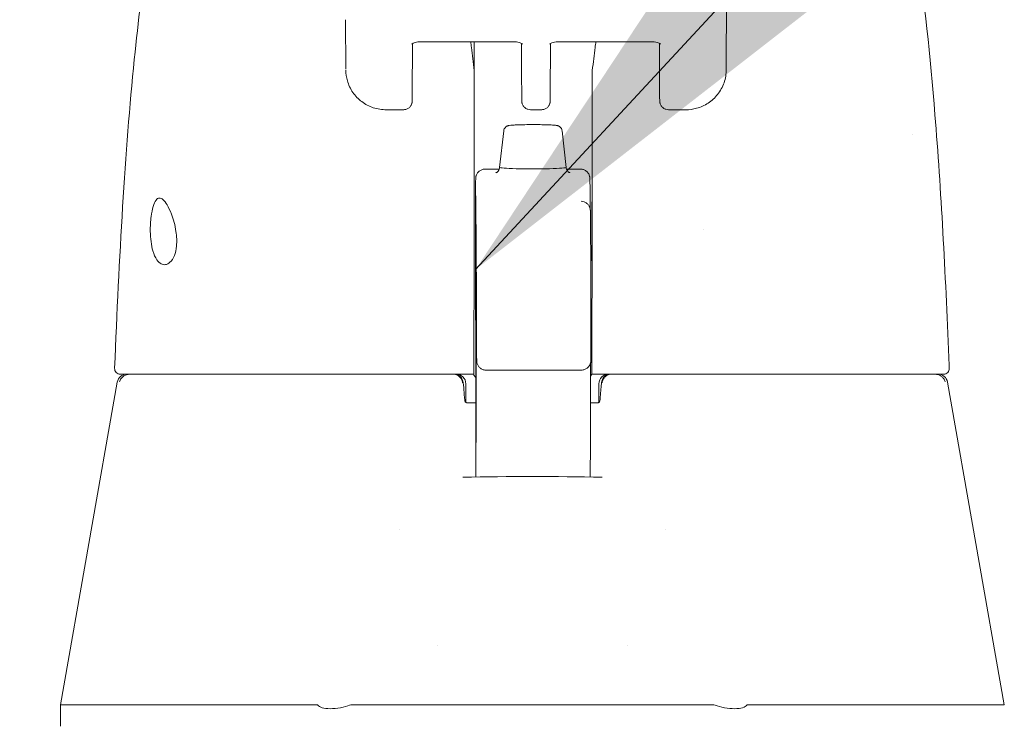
# Model space of a CAD drawing. Header units: inches. Extents: x 4 to 506, y 11 to 319.
# Tile 18 of 47: x 226.22 to 228.26, y 97.28 to 98.74. Entities that reach past the tile are written whole.
import ezdxf

# ---------------------------------------------------------------- set-up
doc = ezdxf.new("R2010")
doc.units = ezdxf.units.IN
doc.header["$LTSCALE"] = 30
doc.header["$MEASUREMENT"] = 0
for name, color, linetype, lineweight in [('Dimension (ANSI)', 7, 'Continuous', 5), ('Symbol (ANSI)', 7, 'Continuous', 5), ('Visible (ANSI)', 7, 'Continuous', 5)]:
    doc.layers.add(name, color=color, linetype=linetype, lineweight=lineweight)
doc.styles.add('ROMANS', font='romans.shx')
doc.dimstyles.new('Default (ANSI)', dxfattribs={"dimscale": 30, "dimtxt": 0.08, "dimasz": 0.098425, "dimexe": 0.125, "dimexo": 0.0625, "dimgap": 0.031496, "dimtad": 0, "dimtih": 1, "dimtoh": 1, "dimrnd": 1e-08, "dimzin": 0, "dimdsep": 46, "dimtxsty": 'ROMANS', "dimcen": 0.09, "dimdle": 0.393701, "dimclrd": 256, "dimclre": 256, "dimclrt": 256, "dimadec": 0, "dimazin": 0, "dimtfac": 1.25, "dimtofl": 0, "dimtmove": 0, "dimatfit": 3, "dimfxl": 0, "dimtolj": 1, "dimtzin": 0, "dimlwd": -1, "dimlwe": -1, "dimarcsym": 0})
doc.dimstyles.new('Default (ANSI)$7', dxfattribs={"dimscale": 30, "dimtxt": 0.08, "dimasz": 0.098425, "dimexe": 0.125, "dimexo": 0.0625, "dimgap": 0.031496, "dimtad": 0, "dimtih": 1, "dimtoh": 1, "dimrnd": 1e-08, "dimzin": 0, "dimdsep": 46, "dimtxsty": 'ROMANS', "dimcen": 0.09, "dimdle": 0.393701, "dimclrd": 256, "dimclre": 256, "dimclrt": 256, "dimadec": 0, "dimazin": 0, "dimtfac": 1.25, "dimtofl": 0, "dimtmove": 0, "dimatfit": 3, "dimfxl": 0, "dimtolj": 1, "dimtzin": 0, "dimlwd": -1, "dimlwe": -1, "dimarcsym": 0})

# ---------------------------------------------------------------- blocks, each defined once
blk = doc.blocks.new('*D29')
at = {"layer": 'Defpoints', "color": 0}
for p in [(229.7155, 105.6815), (195.278, 97.1579), (229.7155, 97.1579)]:
    blk.add_point(p, dxfattribs=at)
at = {"layer": 'Dimension (ANSI)'}
for p, q in [((195.278, 99.0329), (195.278, 109.4315)), ((229.7155, 99.0329), (229.7155, 109.4315)), ((198.2307, 105.6815), (200.6947, 105.6815)), ((226.7627, 105.6815), (224.2987, 105.6815))]:
    blk.add_line(p, q, dxfattribs=at)
for points in [[(198.2307, 106.1736), (198.2307, 105.1893), (195.278, 105.6815)], [(226.7627, 106.1736), (226.7627, 105.1893), (229.7155, 105.6815)]]:
    blk.add_solid(points, dxfattribs=at)
at = {"layer": 'Dimension (ANSI)', "insert": (212.4967, 105.6815), "char_height": 2.4, "attachment_point": 5, "style": 'ROMANS'}
blk.add_mtext('\\A1;34.44\\PDOOR WIDTH', dxfattribs=at)

msp = doc.modelspace()

# ---------------------------------------------------------------- linework, layer by layer
at = {"layer": 'Visible (ANSI)'}
for p, q in [((227.6869, 98.819), (227.6865, 98.6419)), ((226.899, 98.7443), (226.8991, 98.642)), ((227.0372, 98.6949), (227.0369, 98.5898)), ((227.0557, 98.6987), (227.2451, 98.6987)), ((227.1651, 98.6987), (227.1651, 98.6374)), ((227.2631, 98.6952), (227.2631, 98.6263)), ((227.3224, 98.5898), (227.3226, 98.6949)), ((227.3411, 98.6987), (227.5305, 98.6987)), ((227.5486, 98.6263), (227.5485, 98.6945)), ((227.0184, 98.558), (226.9831, 98.558)), ((227.2817, 98.558), (227.3038, 98.558)), ((227.6025, 98.558), (227.5672, 98.558)), ((227.2261, 98.5147), (227.2175, 98.4387)), ((227.3466, 98.5147), (227.3553, 98.4387)), ((227.1877, 98.4354), (227.217, 98.4354)), ((227.3557, 98.4354), (227.3845, 98.4354)), ((227.4042, 98.4162), (227.405, 98.391)), ((227.1679, 98.2278), (227.1682, 98.0173)), ((227.1898, 98.0195), (227.3866, 98.0195)), ((227.408, 98.0112), (227.4086, 98.0112)), ((226.4266, 97.9949), (226.3089, 97.3275)), ((227.1475, 97.9915), (227.1475, 97.9532)), ((227.423, 97.9915), (227.423, 97.9532)), ((228.1439, 97.9949), (228.2616, 97.3275)), ((227.1682, 97.9521), (227.1494, 97.9521)), ((227.4211, 97.9521), (227.4053, 97.9521)), ((227.1682, 97.9247), (227.1682, 97.8792)), ((227.4052, 97.8693), (227.4051, 97.7983)), ((227.0097, 97.6904), (227.0097, 97.6904)), ((227.5608, 97.6904), (227.5608, 97.6904)), ((227.0884, 97.4506), (227.0884, 97.4506)), ((227.4821, 97.4506), (227.4821, 97.4506)), ((226.3089, 97.2828), (226.3089, 97.3275)), ((226.3481, 97.3275), (226.8396, 97.3275)), ((226.9128, 97.3275), (227.6577, 97.3275)), ((227.7309, 97.3275), (228.2225, 97.3275))]:
    msp.add_line(p, q, dxfattribs=at)
for centre, radius, start, end in [((226.4328, 98.023), 0.0118, 177.7242, 270), ((228.136, 98.023), 0.0118, 270, 2.2758), ((226.4459, 97.9915), 0.0197, 90.0001, 170), ((227.1227, 97.9915), 0.0197, 4.9119, 90), ((227.1278, 97.9915), 0.0197, 0, 90), ((227.4427, 97.9915), 0.0197, 90, 180), ((227.4478, 97.9915), 0.0197, 90, 175.0881), ((228.1246, 97.9915), 0.0197, 10, 90)]:
    msp.add_arc(centre, radius, start, end, dxfattribs=at)
for centre, major_axis, ratio, start_param, end_param in [((227.1225, 98.6355), (-0.0425, -0.0035), 0.669542, 3.085614, 3.161581), ((227.1662, 97.2563), (0.0001, 1.6849), 0.001243, 0.609956, 0.646633), ((227.4104, 97.2562), (0, -1.6849), 0.001294, 3.751549, 3.788225), ((227.4517, 98.6355), (-0.0425, 0.0034), 0.669773, 6.258798, 6.334759), ((227.165, 98.585), (0, -0.0201), 0.001273, 3.788231, 4.444303), ((227.4091, 98.585), (0, 0.0201), 0.001274, 0.646638, 1.302711), ((227.1643, 98.7363), (0, 0.5512), 0.001274, 3.554684, 4.444304), ((227.4084, 98.7363), (0, 0.5512), 0.001274, 3.554684, 4.444304), ((227.2864, 98.4387), (-0.0689, 0), 0.042782, 6.278319, 9.429644), ((227.6404, 98.3065), (0, 0.061), 0.001274, 1.508926, 1.509277), ((227.1646, 98.2131), (0, -0.0201), 0.001269, 3.554683, 4.318922), ((227.4087, 98.2131), (0, 0.0201), 0.001278, 0.413091, 1.177333), ((227.1478, 97.9313), (-0.0983, 1.1448), 0.000167, 1.516693, 1.533906), ((227.1244, 97.9718), (0.0196, 0.0017), 0.017406, 6.283182, 6.298323), ((227.4461, 97.9718), (-0.0196, 0.0017), 0.017406, 6.268048, 6.283203), ((227.149, 97.9639), (0, -0.0118), 0.79344, 6.283114, 6.283147), ((226.8578, 96.874), (-0.0182, 0.4534), 0.057705, 6.212037, 6.280865), ((226.8578, 96.874), (0.0567, 0.4533), 0.172345, 0.021557, 0.090385), ((227.7127, 96.874), (-0.0567, 0.4533), 0.172345, 6.1928, 6.261628), ((227.7127, 96.874), (0.0182, 0.4534), 0.057705, 0.002321, 0.071149)]:
    msp.add_ellipse(centre, major_axis=major_axis, ratio=ratio, start_param=start_param, end_param=end_param, dxfattribs=at)
for centre, major_axis in [((227.168, 98.3065), (0, 0.0738)), ((227.4082, 98.3065), (0, -0.061))]:
    msp.add_ellipse(centre, major_axis=major_axis, ratio=0.001274, dxfattribs=at)
for points, knots in [([(226.421, 98.0235), (226.4303, 98.2527), (226.4425, 98.4714), (226.4698, 98.7422), (226.4791, 98.8182), (226.4911, 98.8901)], [0, 0, 0, 0, 1.850891, 1.850891, 2.630245, 2.630245, 2.630245, 2.630245]), ([(228.0793, 98.8895), (228.0965, 98.7846), (228.1083, 98.6705), (228.1307, 98.3929), (228.1397, 98.2226), (228.1469, 98.0456)], [0, 0, 0, 0, 1.138918, 1.138918, 2.574106, 2.574106, 2.574106, 2.574106]), ([(227.0357, 98.6939), (227.0357, 98.6939), (227.0357, 98.6939), (227.0358, 98.6941), (227.0362, 98.6943), (227.0373, 98.695), (227.038, 98.6954), (227.0401, 98.6963), (227.0415, 98.6968), (227.0447, 98.6976), (227.0466, 98.698), (227.0508, 98.6986), (227.0531, 98.6987), (227.0555, 98.6987), (227.0556, 98.6987), (227.0557, 98.6987)], [6.740092, 6.740092, 6.740092, 6.740092, 6.793779, 6.793779, 6.96813, 6.96813, 7.15411, 7.15411, 7.362553, 7.362553, 7.594077, 7.594077, 7.842143, 7.842143, 7.853982, 7.853982, 7.853982, 7.853982]), ([(227.1649, 98.6395), (227.1631, 98.6559), (227.1612, 98.6717), (227.1588, 98.6909), (227.1583, 98.6948), (227.1578, 98.6987)], [-0.4388751, -0.4388751, -0.4388751, -0.4388751, -0.2194373, -0.2194373, -0.1616613, -0.1616613, -0.1616613, -0.1616613]), ([(227.2651, 98.694), (227.2651, 98.694), (227.265, 98.694), (227.2649, 98.6941), (227.2646, 98.6944), (227.2635, 98.695), (227.2627, 98.6954), (227.2606, 98.6963), (227.2592, 98.6968), (227.256, 98.6976), (227.2541, 98.698), (227.25, 98.6986), (227.2477, 98.6987), (227.2453, 98.6987), (227.2452, 98.6987), (227.2451, 98.6987)], [3.601441, 3.601441, 3.601441, 3.601441, 3.653835, 3.653835, 3.828176, 3.828176, 4.014016, 4.014016, 4.222282, 4.222282, 4.453653, 4.453653, 4.701633, 4.701633, 4.712389, 4.712389, 4.712389, 4.712389]), ([(227.3411, 98.6987), (227.3388, 98.6987), (227.3364, 98.6986), (227.332, 98.698), (227.33, 98.6976), (227.3265, 98.6967), (227.3251, 98.6961), (227.3229, 98.6952), (227.3222, 98.6947), (227.3213, 98.6941), (227.3211, 98.6939), (227.3211, 98.6939)], [4.712389, 4.712389, 4.712389, 4.712389, 4.966699, 4.966699, 5.215035, 5.215035, 5.445494, 5.445494, 5.649809, 5.649809, 5.826279, 5.826279, 5.826279, 5.826279]), ([(227.4166, 98.6987), (227.4161, 98.6948), (227.4156, 98.6909), (227.4131, 98.6717), (227.4112, 98.6559), (227.4093, 98.6395)], [-0.2772129, -0.2772129, -0.2772129, -0.2772129, -0.2194374, -0.2194374, -0.000001, -0.000001, -0.000001, -0.000001]), ([(227.5305, 98.6987), (227.5329, 98.6987), (227.5352, 98.6986), (227.5396, 98.698), (227.5416, 98.6976), (227.5451, 98.6967), (227.5465, 98.6961), (227.5487, 98.6952), (227.5494, 98.6947), (227.5503, 98.6941), (227.5505, 98.694), (227.5505, 98.694)], [1.570796, 1.570796, 1.570796, 1.570796, 1.825106, 1.825106, 2.073301, 2.073301, 2.30349, 2.30349, 2.50749, 2.50749, 2.681745, 2.681745, 2.681745, 2.681745]), ([(226.9831, 98.558), (226.9741, 98.558), (226.9648, 98.5595), (226.9477, 98.5651), (226.9395, 98.5694), (226.9253, 98.5801), (226.919, 98.5866), (226.9089, 98.6012), (226.905, 98.6095), (226.9004, 98.6251), (226.8993, 98.6325), (226.8991, 98.6399)], [0, 0, 0, 0, 0.0703736, 0.0703736, 0.1392004, 0.1392004, 0.2072974, 0.2072974, 0.2754598, 0.2754598, 0.3325774, 0.3325774, 0.3325774, 0.3325774]), ([(227.6865, 98.6419), (227.6865, 98.6325), (227.6849, 98.6229), (227.6787, 98.6052), (227.6742, 98.597), (227.6631, 98.5828), (227.6563, 98.5766), (227.6416, 98.567), (227.6333, 98.5633), (227.6176, 98.559), (227.6099, 98.558), (227.6024, 98.558)], [0, 0, 0, 0, 0.0731439, 0.0731439, 0.1436614, 0.1436614, 0.211738, 0.211738, 0.2795476, 0.2795476, 0.3380314, 0.3380314, 0.3380314, 0.3380314]), ([(227.2817, 98.558), (227.2797, 98.558), (227.2777, 98.5584), (227.274, 98.5596), (227.2722, 98.5606), (227.269, 98.5629), (227.2676, 98.5644), (227.2654, 98.5676), (227.2645, 98.5695), (227.2637, 98.5722), (227.2635, 98.5732), (227.2634, 98.5742), (227.2634, 98.5744), (227.2633, 98.5748), (227.2633, 98.5749), (227.2633, 98.5752), (227.2633, 98.5753), (227.2633, 98.5756), (227.2633, 98.5757), (227.2632, 98.5759), (227.2632, 98.576), (227.2632, 98.5763), (227.2632, 98.5764), (227.2632, 98.5769), (227.2632, 98.5773), (227.2632, 98.5796), (227.2632, 98.5828), (227.2632, 98.5922), (227.2632, 98.5988), (227.2631, 98.6125), (227.2631, 98.6192), (227.2631, 98.6263)], [0, 0, 0, 0, 0.0152437, 0.0152437, 0.0302108, 0.0302108, 0.0451875, 0.0451875, 0.0601581, 0.0601581, 0.0673092, 0.0673092, 0.0689264, 0.0689264, 0.0702228, 0.0702228, 0.0721464, 0.0721464, 0.074147, 0.074147, 0.0775296, 0.0775296, 0.0857864, 0.0857864, 0.110542, 0.110542, 0.1855583, 0.1855583, 0.2684918, 0.2684918, 0.3313559, 0.3313559, 0.3313559, 0.3313559]), ([(227.5672, 98.558), (227.5652, 98.558), (227.5631, 98.5584), (227.5594, 98.5596), (227.5576, 98.5606), (227.5545, 98.5629), (227.5531, 98.5644), (227.5508, 98.5676), (227.55, 98.5695), (227.5492, 98.5722), (227.549, 98.5732), (227.5488, 98.5742), (227.5488, 98.5744), (227.5488, 98.5748), (227.5487, 98.5749), (227.5487, 98.5752), (227.5487, 98.5753), (227.5487, 98.5756), (227.5487, 98.5757), (227.5487, 98.5759), (227.5487, 98.576), (227.5487, 98.5763), (227.5487, 98.5764), (227.5487, 98.5769), (227.5487, 98.5773), (227.5486, 98.5796), (227.5486, 98.5828), (227.5486, 98.5922), (227.5486, 98.5988), (227.5486, 98.6125), (227.5486, 98.6192), (227.5486, 98.6263)], [0, 0, 0, 0, 0.0152437, 0.0152437, 0.0302108, 0.0302108, 0.0451875, 0.0451875, 0.0601581, 0.0601581, 0.0673092, 0.0673092, 0.0689264, 0.0689264, 0.0702228, 0.0702228, 0.0721464, 0.0721464, 0.074147, 0.074147, 0.0775296, 0.0775296, 0.0857864, 0.0857864, 0.110542, 0.110542, 0.1855583, 0.1855583, 0.2684918, 0.2684918, 0.3313559, 0.3313559, 0.3313559, 0.3313559]), ([(227.0369, 98.5898), (227.0369, 98.5844), (227.0369, 98.5805), (227.0369, 98.5776), (227.0369, 98.577), (227.0369, 98.5764), (227.0369, 98.5763), (227.0368, 98.5757), (227.0368, 98.5757), (227.0368, 98.5755), (227.0368, 98.5753), (227.0368, 98.575), (227.0368, 98.5747), (227.0367, 98.574), (227.0366, 98.5735), (227.0364, 98.5724), (227.0363, 98.5719), (227.0358, 98.5701), (227.0353, 98.5689), (227.0337, 98.5661), (227.0326, 98.5646), (227.0298, 98.5619), (227.0282, 98.5607), (227.0246, 98.559), (227.0227, 98.5585), (227.02, 98.5581), (227.0192, 98.558), (227.0184, 98.558)], [0, 0, 0, 0, 0.0823467, 0.0823467, 0.1118576, 0.1118576, 0.1247539, 0.1247539, 0.1265515, 0.1265515, 0.1286021, 0.1286021, 0.1306663, 0.1306663, 0.134814, 0.134814, 0.138887, 0.138887, 0.148968, 0.148968, 0.1632472, 0.1632472, 0.1782167, 0.1782167, 0.1931923, 0.1931923, 0.1993249, 0.1993249, 0.1993249, 0.1993249]), ([(227.3224, 98.5898), (227.3223, 98.5844), (227.3223, 98.5805), (227.3223, 98.5776), (227.3223, 98.577), (227.3223, 98.5764), (227.3223, 98.5763), (227.3223, 98.5757), (227.3223, 98.5757), (227.3223, 98.5755), (227.3223, 98.5753), (227.3222, 98.575), (227.3222, 98.5747), (227.3221, 98.574), (227.322, 98.5735), (227.3218, 98.5724), (227.3217, 98.5719), (227.3212, 98.5701), (227.3207, 98.5689), (227.3192, 98.5661), (227.318, 98.5646), (227.3153, 98.5619), (227.3136, 98.5607), (227.3101, 98.559), (227.3081, 98.5585), (227.3054, 98.5581), (227.3046, 98.558), (227.3038, 98.558)], [0, 0, 0, 0, 0.0823467, 0.0823467, 0.1118576, 0.1118576, 0.1247539, 0.1247539, 0.1265515, 0.1265515, 0.1286021, 0.1286021, 0.1306663, 0.1306663, 0.134814, 0.134814, 0.138887, 0.138887, 0.148968, 0.148968, 0.1632472, 0.1632472, 0.1782167, 0.1782167, 0.1931923, 0.1931923, 0.1993249, 0.1993249, 0.1993249, 0.1993249]), ([(227.2261, 98.5147), (227.2263, 98.516), (227.2266, 98.5173), (227.2277, 98.5196), (227.2285, 98.5207), (227.2302, 98.5225), (227.2311, 98.5232), (227.2328, 98.5242), (227.2335, 98.5245), (227.2347, 98.5249), (227.2352, 98.5251), (227.2364, 98.5254), (227.237, 98.5255), (227.2394, 98.5259), (227.2414, 98.5261), (227.2461, 98.5264), (227.2488, 98.5265), (227.2559, 98.5268), (227.2608, 98.527), (227.2709, 98.5272), (227.2762, 98.5272), (227.2868, 98.5273), (227.2922, 98.5273), (227.3024, 98.5272), (227.3075, 98.5271), (227.3165, 98.5268), (227.3206, 98.5267), (227.3277, 98.5263), (227.3306, 98.5261), (227.3342, 98.5257), (227.3353, 98.5256), (227.3371, 98.5252), (227.3376, 98.5251), (227.3388, 98.5247), (227.3394, 98.5244), (227.3408, 98.5237), (227.3416, 98.5232), (227.343, 98.522), (227.3437, 98.5213), (227.345, 98.5196), (227.3456, 98.5186), (227.3463, 98.5166), (227.3465, 98.5157), (227.3466, 98.5147)], [0, 0, 0, 0, 0.0101015, 0.0101015, 0.0199862, 0.0199862, 0.0296294, 0.0296294, 0.0377089, 0.0377089, 0.0449846, 0.0449846, 0.0568687, 0.0568687, 0.0925395, 0.0925395, 0.1243072, 0.1243072, 0.1678667, 0.1678667, 0.2085979, 0.2085979, 0.2487728, 0.2487728, 0.2888646, 0.2888646, 0.3291737, 0.3291737, 0.3703899, 0.3703899, 0.3939584, 0.3939584, 0.4023637, 0.4023637, 0.4099805, 0.4099805, 0.4177702, 0.4177702, 0.4252935, 0.4252935, 0.4344742, 0.4344742, 0.4417369, 0.4417369, 0.4417369, 0.4417369]), ([(227.1679, 98.2278), (227.1679, 98.236), (227.1679, 98.2458), (227.1679, 98.2666), (227.1679, 98.2779), (227.1679, 98.3008), (227.1679, 98.3127), (227.1679, 98.3356), (227.1679, 98.3469), (227.1679, 98.3675), (227.1679, 98.377), (227.1679, 98.3931), (227.1679, 98.4), (227.1679, 98.41), (227.168, 98.4134), (227.168, 98.4154), (227.168, 98.4157), (227.168, 98.4162), (227.168, 98.4163), (227.168, 98.4169), (227.168, 98.417), (227.1681, 98.4173), (227.1681, 98.4176), (227.1682, 98.4183), (227.1683, 98.4189), (227.1685, 98.4201), (227.1686, 98.4206), (227.1692, 98.4225), (227.1697, 98.4238), (227.1713, 98.4268), (227.1725, 98.4284), (227.1755, 98.4313), (227.1772, 98.4325), (227.181, 98.4343), (227.183, 98.4349), (227.186, 98.4353), (227.1868, 98.4354), (227.1877, 98.4354)], [0.0000951, 0.0000951, 0.0000951, 0.0000951, 0.0901149, 0.0901149, 0.178562, 0.178562, 0.2670329, 0.2670329, 0.3554952, 0.3554952, 0.4439649, 0.4439649, 0.5324672, 0.5324672, 0.6211026, 0.6211026, 0.6422287, 0.6422287, 0.6501792, 0.6501792, 0.6522795, 0.6522795, 0.6545394, 0.6545394, 0.659093, 0.659093, 0.6635504, 0.6635504, 0.6741451, 0.6741451, 0.6893195, 0.6893195, 0.7052428, 0.7052428, 0.7211743, 0.7211743, 0.727735, 0.727735, 0.727735, 0.727735]), ([(227.2097, 98.4278), (227.2097, 98.4278), (227.2097, 98.4278), (227.2098, 98.4278), (227.2099, 98.4278), (227.2104, 98.428), (227.2106, 98.4281), (227.2113, 98.4284), (227.2119, 98.4287), (227.2133, 98.4297), (227.214, 98.4303), (227.2155, 98.4321), (227.2163, 98.4333), (227.2172, 98.436), (227.2175, 98.4373), (227.2175, 98.4387)], [9.2430888, 9.2430888, 9.2430888, 9.2430888, 9.2594498, 9.2594498, 9.3055117, 9.3055117, 9.3302805, 9.3302805, 9.3644401, 9.3644401, 9.3881755, 9.3881755, 9.4085728, 9.4085728, 9.4235033, 9.4235033, 9.4235033, 9.4235033]), ([(227.3553, 98.4386), (227.3553, 98.4374), (227.3555, 98.4361), (227.3563, 98.4337), (227.3568, 98.4328), (227.358, 98.431), (227.3587, 98.4304), (227.3599, 98.4293), (227.3604, 98.429), (227.3613, 98.4285), (227.3617, 98.4283), (227.3624, 98.428), (227.3626, 98.4279), (227.363, 98.4278), (227.3631, 98.4278), (227.3631, 98.4278)], [6.2819106, 6.2819106, 6.2819106, 6.2819106, 6.296187, 6.296187, 6.3118518, 6.3118518, 6.3310934, 6.3310934, 6.3535591, 6.3535591, 6.3797667, 6.3797667, 6.4163047, 6.4163047, 6.4623251, 6.4623251, 6.4623251, 6.4623251]), ([(227.3845, 98.4354), (227.3848, 98.4354), (227.3851, 98.4354), (227.3863, 98.4353), (227.3872, 98.4352), (227.3901, 98.4347), (227.3922, 98.434), (227.3959, 98.4319), (227.3976, 98.4306), (227.4004, 98.4275), (227.4016, 98.4258), (227.4029, 98.4229), (227.4032, 98.4219), (227.4036, 98.4205), (227.4037, 98.42), (227.4039, 98.4192), (227.404, 98.4189), (227.4041, 98.4182), (227.4041, 98.4179), (227.4041, 98.4174), (227.4042, 98.4173), (227.4042, 98.417), (227.4042, 98.4169), (227.4042, 98.4166), (227.4042, 98.4165), (227.4042, 98.4163), (227.4042, 98.4163), (227.4042, 98.4162)], [0, 0, 0, 0, 0.00224223, 0.00224223, 0.00898256, 0.00898256, 0.02514758, 0.02514758, 0.04107187, 0.04107187, 0.0570029, 0.0570029, 0.06485469, 0.06485469, 0.06852226, 0.06852226, 0.0711256, 0.0711256, 0.0739908, 0.0739908, 0.07533776, 0.07533776, 0.07733102, 0.07733102, 0.07973003, 0.07973003, 0.08311644, 0.08311644, 0.08311644, 0.08311644]), ([(227.405, 98.391), (227.405, 98.3884), (227.405, 98.3836), (227.4051, 98.3717), (227.4051, 98.3693), (227.4051, 98.3668)], [0, 0, 0, 0, 0.2222895, 0.2222895, 0.2714386, 0.2714386, 0.2714386, 0.2714386]), ([(226.4948, 98.3065), (226.4948, 98.3118), (226.4949, 98.317), (226.4954, 98.3274), (226.4959, 98.3325), (226.4976, 98.3452), (226.499, 98.3522), (226.5024, 98.3637), (226.5045, 98.3681), (226.5088, 98.3738), (226.5111, 98.3752), (226.516, 98.3755), (226.5185, 98.3743), (226.5239, 98.3695), (226.5268, 98.3658), (226.5327, 98.3559), (226.5357, 98.3495), (226.5406, 98.3368), (226.5425, 98.331), (226.5457, 98.319), (226.547, 98.3128), (226.548, 98.3065)], [-0.5692874, -0.5692874, -0.5692874, -0.5692874, -0.5288858, -0.5288858, -0.4876841, -0.4876841, -0.4202422, -0.4202422, -0.3530717, -0.3530717, -0.2912927, -0.2912927, -0.2304014, -0.2304014, -0.1671779, -0.1671779, -0.0985288, -0.0985288, -0.0485921, -0.0485921, -0.000001, -0.000001, -0.000001, -0.000001]), ([(227.3862, 98.3688), (227.3884, 98.3688), (227.3905, 98.3683), (227.3945, 98.3668), (227.3963, 98.3657), (227.3995, 98.3631), (227.4009, 98.3616), (227.4025, 98.3592), (227.4029, 98.3585), (227.4035, 98.3573), (227.4037, 98.3568), (227.4042, 98.3555), (227.4044, 98.3548), (227.4047, 98.3538), (227.4048, 98.3533), (227.405, 98.3525), (227.405, 98.3521), (227.4051, 98.3512), (227.4052, 98.3509), (227.4052, 98.3498), (227.4053, 98.3494), (227.4053, 98.3473), (227.4054, 98.3452), (227.4056, 98.3328), (227.4057, 98.3151), (227.406, 98.2534), (227.4062, 98.2016), (227.4063, 98.1358)], [0, 0, 0, 0, 0.016461, 0.016461, 0.032598, 0.032598, 0.048586, 0.048586, 0.055504, 0.055504, 0.060794, 0.060794, 0.069517, 0.069517, 0.078204, 0.078204, 0.091719, 0.091719, 0.12099, 0.12099, 0.208677, 0.208677, 0.471727, 0.471727, 1.263331, 1.263331, 2.350755, 2.350755, 2.350755, 2.350755]), ([(226.548, 98.3065), (226.5487, 98.3012), (226.5493, 98.296), (226.5496, 98.2858), (226.5495, 98.2809), (226.5483, 98.2688), (226.5468, 98.2622), (226.5422, 98.2504), (226.5391, 98.2457), (226.5326, 98.2398), (226.5295, 98.2382), (226.5233, 98.2373), (226.5203, 98.2378), (226.5142, 98.2408), (226.5111, 98.2437), (226.5051, 98.2524), (226.5023, 98.2587), (226.4985, 98.272), (226.4972, 98.2785), (226.4954, 98.2922), (226.495, 98.2993), (226.4948, 98.3065)], [-0.5739281, -0.5739281, -0.5739281, -0.5739281, -0.533814, -0.533814, -0.4939143, -0.4939143, -0.4307597, -0.4307597, -0.3597657, -0.3597657, -0.3005984, -0.3005984, -0.2454531, -0.2454531, -0.1831514, -0.1831514, -0.1104073, -0.1104073, -0.0546787, -0.0546787, -0.000001, -0.000001, -0.000001, -0.000001]), ([(227.1688, 97.8698), (227.1688, 97.8698), (227.1688, 97.87), (227.1688, 97.8713), (227.1688, 97.8734), (227.1688, 97.8821), (227.1689, 97.8913), (227.1689, 97.9161), (227.1689, 97.9323), (227.169, 97.9692), (227.169, 97.9904), (227.169, 98.0351), (227.169, 98.0592), (227.169, 98.1072), (227.169, 98.1317), (227.169, 98.1781), (227.169, 98.2005), (227.169, 98.2406), (227.1689, 98.2587), (227.1689, 98.2883), (227.1689, 98.3003), (227.1688, 98.3124), (227.1688, 98.3155), (227.1688, 98.3188), (227.1688, 98.3198), (227.1688, 98.3207), (227.1688, 98.3209), (227.1688, 98.321), (227.1688, 98.321), (227.1688, 98.321)], [0.095515, 0.095515, 0.095515, 0.095515, 0.123841, 0.123841, 0.213853, 0.213853, 0.387934, 0.387934, 0.570542, 0.570542, 0.753617, 0.753617, 0.936769, 0.936769, 1.119942, 1.119942, 1.303116, 1.303116, 1.486277, 1.486277, 1.669389, 1.669389, 1.759895, 1.759895, 1.808908, 1.808908, 1.835911, 1.835911, 1.839855, 1.839855, 1.839855, 1.839855]), ([(227.1646, 98.2208), (227.1646, 98.1901), (227.1645, 98.1584), (227.1645, 98.0938), (227.1645, 98.061), (227.1645, 98.0279)], [0.0000013, 0.0000013, 0.0000013, 0.0000013, 0.2536651, 0.2536651, 0.507274, 0.507274, 0.507274, 0.507274]), ([(227.4087, 98.2208), (227.4087, 98.1901), (227.4086, 98.1584), (227.4086, 98.0938), (227.4086, 98.061), (227.4086, 98.0279)], [0.0000013, 0.0000013, 0.0000013, 0.0000013, 0.2536657, 0.2536657, 0.5072735, 0.5072735, 0.5072735, 0.5072735]), ([(227.4063, 98.1358), (227.4063, 98.1332), (227.4063, 98.1298), (227.4063, 98.1218), (227.4064, 98.1172), (227.4064, 98.1073), (227.4064, 98.1019), (227.4064, 98.0911), (227.4064, 98.0855), (227.4064, 98.0749), (227.4064, 98.0697), (227.4063, 98.0602), (227.4063, 98.0559), (227.4063, 98.0486), (227.4063, 98.0456), (227.4063, 98.0412), (227.4063, 98.0399), (227.4063, 98.039), (227.4063, 98.0389), (227.4063, 98.0385), (227.4063, 98.0384), (227.4063, 98.0381), (227.4063, 98.038), (227.4062, 98.0377), (227.4062, 98.0374), (227.4062, 98.0369), (227.4061, 98.0366), (227.406, 98.0357), (227.4059, 98.0351), (227.4054, 98.0332), (227.405, 98.032), (227.4035, 98.0289), (227.4024, 98.0272), (227.3995, 98.0242), (227.3978, 98.0229), (227.3942, 98.0209), (227.3921, 98.0201), (227.3889, 98.0196), (227.3878, 98.0195), (227.3866, 98.0195)], [0, 0, 0, 0, 0.0425807, 0.0425807, 0.0841852, 0.0841852, 0.1256804, 0.1256804, 0.167149, 0.167149, 0.2086126, 0.2086126, 0.2500853, 0.2500853, 0.2915961, 0.2915961, 0.3332584, 0.3332584, 0.3395061, 0.3395061, 0.3420357, 0.3420357, 0.3431432, 0.3431432, 0.3452868, 0.3452868, 0.3473947, 0.3473947, 0.3519485, 0.3519485, 0.3622857, 0.3622857, 0.3777932, 0.3777932, 0.3937253, 0.3937253, 0.4096569, 0.4096569, 0.418499, 0.418499, 0.418499, 0.418499]), ([(227.1898, 98.0195), (227.1895, 98.0195), (227.1893, 98.0195), (227.1883, 98.0195), (227.1876, 98.0196), (227.1848, 98.02), (227.1827, 98.0206), (227.179, 98.0226), (227.1772, 98.0238), (227.1743, 98.0268), (227.1731, 98.0285), (227.1717, 98.0313), (227.1713, 98.0323), (227.1707, 98.0343), (227.1704, 98.0353), (227.1702, 98.0367), (227.1702, 98.037), (227.1701, 98.0376), (227.1701, 98.0378), (227.1701, 98.0382), (227.1701, 98.0383), (227.1701, 98.0385), (227.1701, 98.0386), (227.1701, 98.0387), (227.1701, 98.0388), (227.1701, 98.0391), (227.1701, 98.0392), (227.1701, 98.0398), (227.1701, 98.0404), (227.1701, 98.0423), (227.17, 98.0435), (227.17, 98.0449)], [0, 0, 0, 0, 0.0018097, 0.0018097, 0.007246, 0.007246, 0.023428, 0.023428, 0.0393511, 0.0393511, 0.0552832, 0.0552832, 0.0631668, 0.0631668, 0.0710789, 0.0710789, 0.0739075, 0.0739075, 0.0758492, 0.0758492, 0.0774606, 0.0774606, 0.0789973, 0.0789973, 0.081828, 0.081828, 0.0894984, 0.0894984, 0.1125569, 0.1125569, 0.1358886, 0.1358886, 0.1358886, 0.1358886]), ([(227.1645, 98.0218), (227.1645, 98.0228), (227.1645, 98.0238), (227.1645, 98.0258), (227.1645, 98.0269), (227.1645, 98.0279)], [-0.01552729, -0.01552729, -0.01552729, -0.01552729, -0.00775591, -0.00775591, -0.00000008, -0.00000008, -0.00000008, -0.00000008]), ([(227.1645, 98.0218), (227.1645, 98.0205), (227.1645, 98.0192), (227.1645, 98.0166), (227.1645, 98.0153), (227.1645, 98.0133), (227.1645, 98.0125), (227.1645, 98.0114), (227.1645, 98.0112), (227.1645, 98.0112)], [0, 0, 0, 0, 0.01021357, 0.01021357, 0.02188893, 0.02188893, 0.03336269, 0.03336269, 0.0441913, 0.0441913, 0.0441913, 0.0441913]), ([(227.4053, 98.0331), (227.4053, 98.0123), (227.4053, 97.992), (227.4053, 97.9443), (227.4053, 97.9176), (227.4052, 97.8856), (227.4052, 97.8771), (227.4052, 97.8693)], [0.0826085, 0.0826085, 0.0826085, 0.0826085, 0.2432605, 0.2432605, 0.482131, 0.482131, 0.5753368, 0.5753368, 0.5753368, 0.5753368]), ([(227.4086, 98.0279), (227.4086, 98.0269), (227.4086, 98.0258), (227.4086, 98.0238), (227.4086, 98.0228), (227.4086, 98.0218)], [0.00000008, 0.00000008, 0.00000008, 0.00000008, 0.00775583, 0.00775583, 0.01552726, 0.01552726, 0.01552726, 0.01552726]), ([(227.4086, 98.0112), (227.4086, 98.0112), (227.4086, 98.0114), (227.4086, 98.0125), (227.4086, 98.0133), (227.4086, 98.0153), (227.4086, 98.0166), (227.4086, 98.0192), (227.4086, 98.0205), (227.4086, 98.0218)], [-0.04419134, -0.04419134, -0.04419134, -0.04419134, -0.03334324, -0.03334324, -0.02186875, -0.02186875, -0.01019415, -0.01019415, 0, 0, 0, 0]), ([(226.447, 98.0104), (226.4447, 98.0099), (226.4424, 98.0089), (226.4402, 98.0076), (226.4381, 98.0062), (226.4361, 98.0044), (226.4345, 98.0022), (226.433, 98.0001), (226.4318, 97.9976), (226.4312, 97.995)], [0, 0, 0, 0, 0.333333, 0.333333, 0.333333, 0.666667, 0.666667, 0.666667, 1, 1, 1, 1]), ([(226.4328, 98.0112), (226.433, 98.0112), (226.4333, 98.0112), (226.4336, 98.0112), (226.434, 98.0112), (226.4344, 98.0112), (226.4348, 98.0112), (226.4352, 98.0112), (226.4357, 98.0112), (226.4361, 98.0112), (226.4366, 98.0112), (226.4372, 98.0112), (226.4379, 98.0112)], [0, 0, 0, 0, 0.25, 0.25, 0.25, 0.5, 0.5, 0.5, 0.75, 0.75, 0.75, 1, 1, 1, 1]), ([(226.4379, 98.0112), (226.4379, 98.0112), (226.4382, 98.0112), (226.4387, 98.0112), (226.4392, 98.0112), (226.44, 98.0112), (226.4409, 98.0112), (226.4419, 98.0112), (226.4431, 98.0112), (226.4444, 98.0112), (226.4458, 98.0112), (226.4473, 98.0112), (226.4491, 98.0112), (226.4508, 98.0112), (226.4528, 98.0112), (226.4549, 98.0112), (226.457, 98.0112), (226.4592, 98.0112), (226.4617, 98.0112), (226.4642, 98.0112), (226.467, 98.0112), (226.4702, 98.0112), (226.4734, 98.0112), (226.477, 98.0112), (226.481, 98.0112), (226.4849, 98.0112), (226.4892, 98.0112), (226.4939, 98.0112), (226.4986, 98.0112), (226.5037, 98.0112), (226.5092, 98.0112), (226.5147, 98.0112), (226.5207, 98.0112), (226.527, 98.0112), (226.5334, 98.0112), (226.5403, 98.0112), (226.5475, 98.0112), (226.5548, 98.0112), (226.5625, 98.0112), (226.5709, 98.0112), (226.5792, 98.0112), (226.5883, 98.0112), (226.5972, 98.0112), (226.6061, 98.0112), (226.6149, 98.0112), (226.6234, 98.0112), (226.6319, 98.0112), (226.64, 98.0112), (226.6478, 98.0112), (226.6557, 98.0112), (226.6633, 98.0112), (226.6708, 98.0112), (226.6783, 98.0112), (226.6857, 98.0112), (226.6932, 98.0112), (226.7007, 98.0112), (226.7082, 98.0112), (226.716, 98.0112), (226.7237, 98.0112), (226.7316, 98.0112), (226.7397, 98.0112), (226.7478, 98.0112), (226.7561, 98.0112), (226.7646, 98.0112), (226.7732, 98.0112), (226.7821, 98.0112), (226.7912, 98.0112), (226.8003, 98.0112), (226.8097, 98.0112), (226.8185, 98.0112), (226.8274, 98.0112), (226.8359, 98.0112), (226.8439, 98.0112), (226.8519, 98.0112), (226.8594, 98.0112), (226.8666, 98.0112), (226.8738, 98.0112), (226.8806, 98.0112), (226.8871, 98.0112), (226.8936, 98.0112), (226.8997, 98.0112), (226.9055, 98.0112), (226.9113, 98.0112), (226.9168, 98.0112), (226.922, 98.0112), (226.9272, 98.0112), (226.9322, 98.0112), (226.937, 98.0112), (226.9418, 98.0112), (226.9465, 98.0112), (226.9511, 98.0112), (226.9557, 98.0112), (226.9602, 98.0112), (226.9648, 98.0112), (226.9694, 98.0112), (226.974, 98.0112), (226.9789, 98.0112), (226.9837, 98.0112), (226.9887, 98.0112), (226.994, 98.0112), (226.9994, 98.0112), (227.0051, 98.0112), (227.0109, 98.0112), (227.0166, 98.0112), (227.0225, 98.0112), (227.028, 98.0112), (227.0335, 98.0112), (227.0386, 98.0112), (227.0435, 98.0112), (227.0483, 98.0112), (227.0529, 98.0112), (227.0572, 98.0112), (227.0615, 98.0112), (227.0657, 98.0112), (227.0697, 98.0112), (227.0736, 98.0112), (227.0775, 98.0112), (227.0811, 98.0112), (227.0848, 98.0112), (227.0883, 98.0112), (227.0917, 98.0112), (227.0951, 98.0112), (227.0984, 98.0112), (227.1015, 98.0112), (227.1046, 98.0112), (227.1077, 98.0112), (227.1106, 98.0112), (227.1135, 98.0112), (227.1163, 98.0112), (227.119, 98.0112), (227.1217, 98.0112), (227.1244, 98.0112), (227.1269, 98.0112), (227.1295, 98.0112), (227.1319, 98.0112), (227.1343, 98.0112), (227.1367, 98.0112), (227.139, 98.0112), (227.1413, 98.0112), (227.1435, 98.0112), (227.1457, 98.0112), (227.1478, 98.0112), (227.1499, 98.0112), (227.1519, 98.0112), (227.1538, 98.0112), (227.1558, 98.0112), (227.1577, 98.0112), (227.1594, 98.0112), (227.1612, 98.0112), (227.1629, 98.0112), (227.1645, 98.0112)], [0, 0, 0, 0, 0.02, 0.02, 0.02, 0.04, 0.04, 0.04, 0.06, 0.06, 0.06, 0.08, 0.08, 0.08, 0.1, 0.1, 0.1, 0.12, 0.12, 0.12, 0.14, 0.14, 0.14, 0.16, 0.16, 0.16, 0.18, 0.18, 0.18, 0.2, 0.2, 0.2, 0.22, 0.22, 0.22, 0.24, 0.24, 0.24, 0.26, 0.26, 0.26, 0.28, 0.28, 0.28, 0.3, 0.3, 0.3, 0.32, 0.32, 0.32, 0.34, 0.34, 0.34, 0.36, 0.36, 0.36, 0.38, 0.38, 0.38, 0.4, 0.4, 0.4, 0.42, 0.42, 0.42, 0.44, 0.44, 0.44, 0.46, 0.46, 0.46, 0.48, 0.48, 0.48, 0.5, 0.5, 0.5, 0.52, 0.52, 0.52, 0.54, 0.54, 0.54, 0.56, 0.56, 0.56, 0.58, 0.58, 0.58, 0.6, 0.6, 0.6, 0.62, 0.62, 0.62, 0.64, 0.64, 0.64, 0.66, 0.66, 0.66, 0.68, 0.68, 0.68, 0.7, 0.7, 0.7, 0.72, 0.72, 0.72, 0.74, 0.74, 0.74, 0.76, 0.76, 0.76, 0.78, 0.78, 0.78, 0.8, 0.8, 0.8, 0.82, 0.82, 0.82, 0.84, 0.84, 0.84, 0.86, 0.86, 0.86, 0.88, 0.88, 0.88, 0.9, 0.9, 0.9, 0.92, 0.92, 0.92, 0.94, 0.94, 0.94, 0.96, 0.96, 0.96, 0.98, 0.98, 0.98, 1, 1, 1, 1]), ([(226.447, 98.0104), (226.4483, 98.0107), (226.4496, 98.0109), (226.4521, 98.0111), (226.4533, 98.0112), (226.4543, 98.0112)], [-0.03976287, -0.03976287, -0.03976287, -0.03976287, -0.01919123, -0.01919123, 0, 0, 0, 0]), ([(227.1212, 98.0112), (227.1235, 98.0112), (227.1259, 98.0107), (227.1305, 98.009), (227.1327, 98.0077), (227.1364, 98.0042), (227.1379, 98.0022), (227.1398, 97.9982), (227.1404, 97.9963), (227.1407, 97.994), (227.1408, 97.9936), (227.1408, 97.9932)], [-0.07186063, -0.07186063, -0.07186063, -0.07186063, -0.05375453, -0.05375453, -0.03421213, -0.03421213, -0.01469635, -0.01469635, 0, 0, 0.00333954, 0.00333954, 0.00333954, 0.00333954]), ([(227.1682, 98.0041), (227.167, 98.0055), (227.166, 98.0068), (227.1646, 98.0087), (227.1642, 98.0094), (227.1639, 98.0101), (227.1639, 98.0103), (227.1639, 98.0105)], [0.012185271, 0.012185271, 0.012185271, 0.012185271, 0.01644749, 0.01644749, 0.02012058, 0.02012058, 0.02145456, 0.02145456, 0.02145456, 0.02145456]), ([(227.1682, 97.9247), (227.1682, 97.9351), (227.1682, 97.946), (227.1682, 97.9669), (227.1682, 97.9773), (227.1682, 97.9963), (227.1682, 98.0053), (227.1682, 98.0144), (227.1682, 98.0159), (227.1682, 98.0173)], [0, 0, 0, 0, 0.0810285, 0.0810285, 0.1605957, 0.1605957, 0.2402112, 0.2402112, 0.2554709, 0.2554709, 0.2554709, 0.2554709]), ([(227.4079, 98.0105), (227.4079, 98.0104), (227.4079, 98.0104), (227.4079, 98.0099), (227.4076, 98.0094), (227.4067, 98.008), (227.4061, 98.0072), (227.4053, 98.0062)], [0.045272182, 0.045272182, 0.045272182, 0.045272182, 0.045667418, 0.045667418, 0.048563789, 0.048563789, 0.051735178, 0.051735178, 0.051735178, 0.051735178]), ([(227.4086, 98.0112), (227.4102, 98.0112), (227.4119, 98.0112), (227.4137, 98.0112), (227.4154, 98.0112), (227.4173, 98.0112), (227.4192, 98.0112), (227.4211, 98.0112), (227.4231, 98.0112), (227.4252, 98.0112), (227.4273, 98.0112), (227.4294, 98.0112), (227.4316, 98.0112), (227.4338, 98.0112), (227.4361, 98.0112), (227.4384, 98.0112), (227.4408, 98.0112), (227.4431, 98.0112), (227.4456, 98.0112), (227.4481, 98.0112), (227.4506, 98.0112), (227.4532, 98.0112), (227.4558, 98.0112), (227.4584, 98.0112), (227.4612, 98.0112), (227.464, 98.0112), (227.4669, 98.0112), (227.4698, 98.0112), (227.4728, 98.0112), (227.4759, 98.0112), (227.4792, 98.0112), (227.4824, 98.0112), (227.4857, 98.0112), (227.4892, 98.0112), (227.4927, 98.0112), (227.4964, 98.0112), (227.5002, 98.0112), (227.504, 98.0112), (227.508, 98.0112), (227.5122, 98.0112), (227.5163, 98.0112), (227.5207, 98.0112), (227.5251, 98.0112), (227.5296, 98.0112), (227.5342, 98.0112), (227.5392, 98.0112), (227.5441, 98.0112), (227.5493, 98.0112), (227.5547, 98.0112), (227.5602, 98.0112), (227.5658, 98.0112), (227.5712, 98.0112), (227.5767, 98.0112), (227.5819, 98.0112), (227.5869, 98.0112), (227.5919, 98.0112), (227.5967, 98.0112), (227.6014, 98.0112), (227.6061, 98.0112), (227.6107, 98.0112), (227.6153, 98.0112), (227.6198, 98.0112), (227.6244, 98.0112), (227.629, 98.0112), (227.6337, 98.0112), (227.6384, 98.0112), (227.6433, 98.0112), (227.6483, 98.0112), (227.6534, 98.0112), (227.6588, 98.0112), (227.6643, 98.0112), (227.67, 98.0112), (227.6761, 98.0112), (227.6821, 98.0112), (227.6885, 98.0112), (227.6953, 98.0112), (227.702, 98.0112), (227.7092, 98.0112), (227.7166, 98.0112), (227.7241, 98.0112), (227.732, 98.0112), (227.7403, 98.0112), (227.7486, 98.0112), (227.7573, 98.0112), (227.7662, 98.0112), (227.7751, 98.0112), (227.7843, 98.0112), (227.793, 98.0112), (227.8018, 98.0112), (227.8102, 98.0112), (227.8184, 98.0112), (227.8265, 98.0112), (227.8345, 98.0112), (227.8424, 98.0112), (227.8502, 98.0112), (227.8578, 98.0112), (227.8654, 98.0112), (227.8729, 98.0112), (227.8802, 98.0112), (227.8876, 98.0112), (227.8949, 98.0112), (227.9022, 98.0112), (227.9095, 98.0112), (227.9169, 98.0112), (227.9244, 98.0112), (227.932, 98.0112), (227.9397, 98.0112), (227.9475, 98.0112), (227.9556, 98.0112), (227.9637, 98.0112), (227.972, 98.0112), (227.9802, 98.0112), (227.9885, 98.0112), (227.9966, 98.0112), (228.0042, 98.0112), (228.0119, 98.0112), (228.0191, 98.0112), (228.026, 98.0112), (228.0328, 98.0112), (228.0394, 98.0112), (228.0455, 98.0112), (228.0516, 98.0112), (228.0574, 98.0112), (228.0628, 98.0112), (228.0682, 98.0112), (228.0733, 98.0112), (228.0779, 98.0112), (228.0826, 98.0112), (228.0869, 98.0112), (228.0909, 98.0112), (228.0949, 98.0112), (228.0985, 98.0112), (228.1017, 98.0112), (228.1049, 98.0112), (228.1076, 98.0112), (228.1101, 98.0112), (228.1126, 98.0112), (228.1148, 98.0112), (228.1168, 98.0112), (228.1189, 98.0112), (228.1208, 98.0112), (228.1225, 98.0112), (228.1241, 98.0112), (228.1257, 98.0112), (228.127, 98.0112), (228.1283, 98.0112), (228.1294, 98.0112), (228.1304, 98.0112), (228.1313, 98.0112), (228.132, 98.0112), (228.1325, 98.0112), (228.133, 98.0112), (228.1332, 98.0112), (228.1333, 98.0112)], [0, 0, 0, 0, 0.019608, 0.019608, 0.019608, 0.039216, 0.039216, 0.039216, 0.058824, 0.058824, 0.058824, 0.078431, 0.078431, 0.078431, 0.098039, 0.098039, 0.098039, 0.117647, 0.117647, 0.117647, 0.137255, 0.137255, 0.137255, 0.156863, 0.156863, 0.156863, 0.176471, 0.176471, 0.176471, 0.196078, 0.196078, 0.196078, 0.215686, 0.215686, 0.215686, 0.235294, 0.235294, 0.235294, 0.254902, 0.254902, 0.254902, 0.27451, 0.27451, 0.27451, 0.294118, 0.294118, 0.294118, 0.313725, 0.313725, 0.313725, 0.333333, 0.333333, 0.333333, 0.352941, 0.352941, 0.352941, 0.372549, 0.372549, 0.372549, 0.392157, 0.392157, 0.392157, 0.411765, 0.411765, 0.411765, 0.431373, 0.431373, 0.431373, 0.45098, 0.45098, 0.45098, 0.470588, 0.470588, 0.470588, 0.490196, 0.490196, 0.490196, 0.509804, 0.509804, 0.509804, 0.529412, 0.529412, 0.529412, 0.54902, 0.54902, 0.54902, 0.568627, 0.568627, 0.568627, 0.588235, 0.588235, 0.588235, 0.607843, 0.607843, 0.607843, 0.627451, 0.627451, 0.627451, 0.647059, 0.647059, 0.647059, 0.666667, 0.666667, 0.666667, 0.686275, 0.686275, 0.686275, 0.705882, 0.705882, 0.705882, 0.72549, 0.72549, 0.72549, 0.745098, 0.745098, 0.745098, 0.764706, 0.764706, 0.764706, 0.784314, 0.784314, 0.784314, 0.803922, 0.803922, 0.803922, 0.823529, 0.823529, 0.823529, 0.843137, 0.843137, 0.843137, 0.862745, 0.862745, 0.862745, 0.882353, 0.882353, 0.882353, 0.901961, 0.901961, 0.901961, 0.921569, 0.921569, 0.921569, 0.941176, 0.941176, 0.941176, 0.960784, 0.960784, 0.960784, 0.980392, 0.980392, 0.980392, 1, 1, 1, 1]), ([(227.4493, 98.0112), (227.4469, 98.0112), (227.4444, 98.0107), (227.4421, 98.0098), (227.4398, 98.0089), (227.4377, 98.0076), (227.4359, 98.0059), (227.4342, 98.0043), (227.4327, 98.0023), (227.4316, 98.0001), (227.4305, 97.9979), (227.4299, 97.9956), (227.4297, 97.9932)], [0, 0, 0, 0, 0.25, 0.25, 0.25, 0.5, 0.5, 0.5, 0.75, 0.75, 0.75, 1, 1, 1, 1]), ([(228.1235, 98.0104), (228.1222, 98.0107), (228.1209, 98.0109), (228.1184, 98.0111), (228.1172, 98.0112), (228.1162, 98.0112)], [0.000001, 0.000001, 0.000001, 0.000001, 0.01272699, 0.01272699, 0.02459906, 0.02459906, 0.02459906, 0.02459906]), ([(228.1235, 98.0104), (228.1252, 98.01), (228.127, 98.0094), (228.1304, 98.0076), (228.1319, 98.0065), (228.1347, 98.0039), (228.1359, 98.0025), (228.1378, 97.9994), (228.1385, 97.9978), (228.1391, 97.9957), (228.1392, 97.9953), (228.1393, 97.995)], [0.00000021, 0.00000021, 0.00000021, 0.00000021, 0.01790702, 0.01790702, 0.03464891, 0.03464891, 0.05076492, 0.05076492, 0.06565697, 0.06565697, 0.06905546, 0.06905546, 0.06905546, 0.06905546]), ([(228.1333, 98.0112), (228.1338, 98.0112), (228.1342, 98.0112), (228.1345, 98.0112), (228.1348, 98.0112), (228.135, 98.0112), (228.1353, 98.0112), (228.1355, 98.0112), (228.1357, 98.0112), (228.1359, 98.0112), (228.136, 98.0112), (228.136, 98.0112), (228.136, 98.0112)], [0, 0, 0, 0, 0.25, 0.25, 0.25, 0.5, 0.5, 0.5, 0.75, 0.75, 0.75, 0.9509284, 0.9509284, 0.9509284, 0.9509284]), ([(227.4265, 97.9735), (227.4268, 97.9768), (227.4271, 97.9801), (227.4274, 97.9833), (227.4277, 97.9866), (227.4279, 97.9899), (227.4282, 97.9932)], [0, 0, 0, 0, 0.5, 0.5, 0.5, 1, 1, 1, 1]), ([(227.144, 97.9735), (227.1443, 97.9693), (227.1447, 97.9651), (227.1452, 97.9595), (227.1454, 97.9578), (227.1455, 97.9562)], [0, 0, 0, 0, 0.03177496, 0.03177496, 0.04542173, 0.04542173, 0.04542173, 0.04542173]), ([(227.425, 97.9562), (227.4253, 97.9598), (227.4257, 97.9638), (227.4262, 97.9697), (227.4264, 97.9716), (227.4265, 97.9735)], [0, 0, 0, 0, 0.03104913, 0.03104913, 0.0454378, 0.0454378, 0.0454378, 0.0454378]), ([(227.1455, 97.9562), (227.1455, 97.9562), (227.1456, 97.9561), (227.1457, 97.9557), (227.1458, 97.9553), (227.1463, 97.9545), (227.1467, 97.9539), (227.1475, 97.9531), (227.1479, 97.9528), (227.1486, 97.9524), (227.1489, 97.9523), (227.1494, 97.9521), (227.1495, 97.9521), (227.1495, 97.9521)], [0.00221293, 0.00221293, 0.00221293, 0.00221293, 0.00676414, 0.00676414, 0.01367449, 0.01367449, 0.0232353, 0.0232353, 0.0303251, 0.0303251, 0.03762674, 0.03762674, 0.0442281, 0.0442281, 0.0442281, 0.0442281]), ([(227.421, 97.9521), (227.421, 97.9521), (227.421, 97.9521), (227.4212, 97.9521), (227.4215, 97.9522), (227.4222, 97.9526), (227.4227, 97.9529), (227.4238, 97.9539), (227.4244, 97.9546), (227.4248, 97.9555), (227.4249, 97.9558), (227.425, 97.9561), (227.425, 97.9562), (227.425, 97.9562)], [0.00826605, 0.00826605, 0.00826605, 0.00826605, 0.01093076, 0.01093076, 0.01929717, 0.01929717, 0.02796556, 0.02796556, 0.04070726, 0.04070726, 0.04645278, 0.04645278, 0.05018482, 0.05018482, 0.05018482, 0.05018482]), ([(227.1682, 97.7984), (227.1682, 97.8058), (227.1682, 97.814), (227.1682, 97.8324), (227.1682, 97.8429), (227.1682, 97.862), (227.1682, 97.8708), (227.1682, 97.8792)], [0.1753991, 0.1753991, 0.1753991, 0.1753991, 0.2454689, 0.2454689, 0.3251907, 0.3251907, 0.3912181, 0.3912181, 0.3912181, 0.3912181]), ([(226.3089, 97.3275), (226.3089, 97.3271), (226.3121, 97.3269), (226.3251, 97.3269), (226.3348, 97.3271), (226.3476, 97.3275)], [-0.5896434, -0.5896434, -0.5896434, -0.5896434, -0.2948439, -0.2948439, 0, 0, 0, 0]), ([(226.8414, 97.3264), (226.8432, 97.3244), (226.846, 97.3225), (226.8548, 97.3199), (226.8605, 97.3192), (226.8735, 97.3193), (226.8807, 97.3199), (226.8957, 97.3226), (226.9023, 97.3246), (226.9072, 97.3264)], [-0.157039, -0.157039, -0.157039, -0.157039, -0.1189305, -0.1189305, -0.0791328, -0.0791328, -0.0397931, -0.0397931, 0, 0, 0, 0]), ([(227.6633, 97.3264), (227.6687, 97.3244), (227.6752, 97.3225), (227.6901, 97.3199), (227.6973, 97.3192), (227.7103, 97.3193), (227.7159, 97.3199), (227.7248, 97.3226), (227.7275, 97.3246), (227.7291, 97.3264)], [-0.1570273, -0.1570273, -0.1570273, -0.1570273, -0.1189271, -0.1189271, -0.0791301, -0.0791301, -0.039792, -0.039792, 0, 0, 0, 0]), ([(228.2229, 97.3275), (228.2357, 97.3271), (228.2454, 97.3269), (228.2584, 97.3269), (228.2616, 97.3271), (228.2616, 97.3275)], [-0.5896434, -0.5896434, -0.5896434, -0.5896434, -0.2948439, -0.2948439, 0, 0, 0, 0])]:
    msp.add_open_spline(points, degree=3, knots=knots, dxfattribs=at)
for points in [[(227.5485, 98.6945), (227.5485, 98.6948), (227.5485, 98.695), (227.5485, 98.6952)], [(226.9831, 98.558), (226.9831, 98.558), (226.9831, 98.558), (226.9831, 98.558)], [(228.0723, 98.5078), (228.0723, 98.5078), (228.0723, 98.5078), (228.0723, 98.5078)], [(227.4051, 98.3668), (227.4051, 98.3582), (227.4052, 98.3526), (227.4052, 98.3505)], [(227.17, 98.0449), (227.1698, 98.1305), (227.1696, 98.191), (227.1694, 98.2218)], [(228.1469, 98.0456), (228.1472, 98.0383), (228.1475, 98.0309), (228.1478, 98.0235)], [(226.421, 98.0235), (226.421, 98.0235), (226.421, 98.0235), (226.421, 98.0235)], [(227.1639, 98.0112), (227.1639, 98.0112), (227.1639, 98.0109), (227.1639, 98.0105)], [(227.4079, 98.0105), (227.4079, 98.0109), (227.408, 98.0112), (227.408, 98.0112)], [(227.1455, 97.9562), (227.1455, 97.9562), (227.1455, 97.9562), (227.1455, 97.9562)], [(227.1411, 97.7978), (227.2371, 97.8001), (227.3334, 97.8001), (227.4294, 97.7978)], [(226.3089, 97.3275), (226.3089, 97.3275), (226.3089, 97.3275), (226.3089, 97.3275)], [(226.3481, 97.3275), (226.3479, 97.3275), (226.3478, 97.3275), (226.3476, 97.3275)], [(228.2229, 97.3275), (228.2227, 97.3275), (228.2226, 97.3275), (228.2225, 97.3275)], [(228.2616, 97.3275), (228.2616, 97.3275), (228.2616, 97.3275), (228.2616, 97.3275)]]:
    msp.add_open_spline(points, degree=3, dxfattribs=at)

# ---------------------------------------------------------------- dimensions: what is measured, and where the dimension line sits
at = {"layer": 'Dimension (ANSI)'}
dim = msp.add_linear_dim(base=(229.7155, 105.6815), p1=(195.278, 97.1579), p2=(229.7155, 97.1579), angle=180, text='<>\\PDOOR WIDTH', dimstyle='Default (ANSI)', override={"dimtih": 0, "dimtoh": 0, "dimdec": 2, "dimtp": 0, "dimtm": 0, "dimtdec": 2, "dimatfit": 1}, dxfattribs=at)
dim.commit()
dim.dimension.update_dxf_attribs({"geometry": '*D29', "text_midpoint": (212.4967, 105.6815), "dimtype": 160})

# ---------------------------------------------------------------- leaders
at = {"layer": 'Symbol (ANSI)', "annotation_type": 0, "has_hookline": 1, "hookline_direction": 0, "text_width": 40.5792}
msp.add_leader([(227.1679, 98.2278), (234.0227, 105.6265), (236.9754, 105.6265)], dimstyle='Default (ANSI)$7', override={"dimtad": 0}, dxfattribs=at)

doc.saveas('drawing.dxf')
